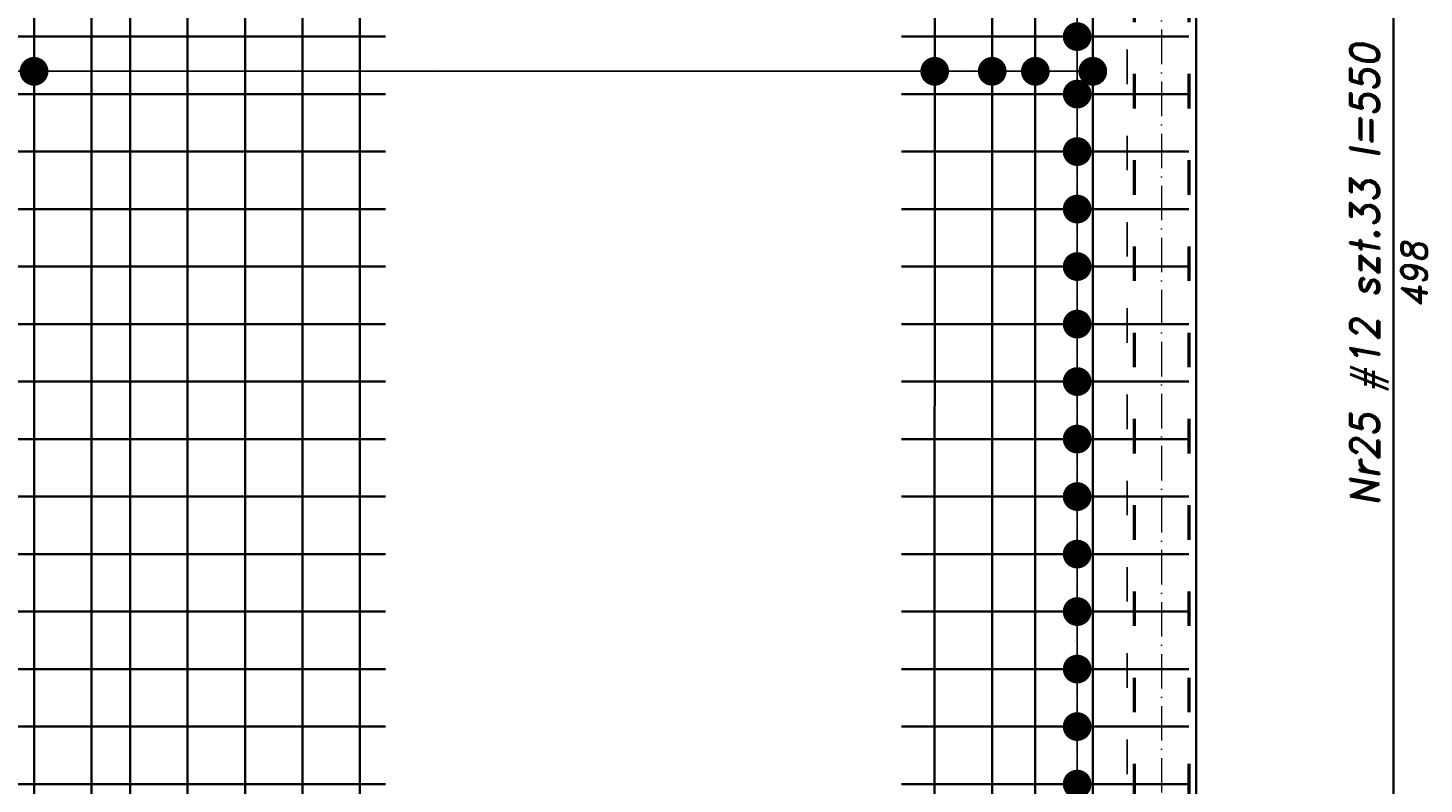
# Model space of a CAD drawing. Header units: millimetres. Extents: x 300938 to 312016, y 11971 to 20881.
# Tile 199 of 239: x 310354 to 310840, y 17082 to 17345. Entities that reach past the tile are written whole.
import ezdxf

# ---------------------------------------------------------------- set-up
doc = ezdxf.new("R2010")
doc.units = ezdxf.units.MM
doc.linetypes.add('ACAD_ISO03W100', pattern=[30, 12, -18])
doc.linetypes.add('ACAD_ISO10W100', pattern=[18, 12, -3, 0, -3])
for name, color, linetype, lineweight in [('konstrukcja', 3, 'Continuous', 35), ('konstrukcja wymiary', 1, 'Continuous', 13), ('opisy', 2, 'Continuous', 18), ('osie', 5, 'ACAD_ISO10W100', 13), ('zbrojenie', 4, 'Continuous', 50), ('zbrojenie płyty', 141, 'Continuous', 35)]:
    doc.layers.add(name, color=color, linetype=linetype, lineweight=lineweight)
doc.layers.add('przerywane', color=6, linetype='ACAD_ISO03W100')
doc.styles.add('KONSTRUKCJA', font='romand.shx', dxfattribs={"oblique": 10})
doc.styles.get("Standard").update_dxf_attribs({"font": 'romand.shx', "oblique": 10})
doc.dimstyles.new('150', dxfattribs={"dimtxt": 10, "dimasz": 7, "dimexe": 1.25, "dimexo": 0.625, "dimgap": 3, "dimtad": 1, "dimdec": 0, "dimrnd": 0.5, "dimtxsty": 'KONSTRUKCJA', "dimblk": 'ARCHTICK', "dimcen": 2.5, "dimadec": 0, "dimazin": 0, "dimtfac": 1, "dimtdec": 0, "dimtix": 1, "dimtmove": 0, "dimatfit": 3, "dimfxl": 4, "dimfxlon": 1, "dimarcsym": 0})
doc.dimstyles.new('kropki', dxfattribs={"dimtxt": 0.001, "dimasz": 10, "dimexe": 1.25, "dimexo": 0.625, "dimgap": 1, "dimtad": 1, "dimtxsty": 'Standard', "dimblk": 'DOT', "dimcen": 2.5, "dimadec": 0, "dimazin": 0, "dimtfac": 1, "dimtmove": 0, "dimatfit": 3, "dimfxl": 1, "dimfxlon": 1, "dimarcsym": 0})

# ---------------------------------------------------------------- blocks, each defined once
blk = doc.blocks.new('_ArchTick')
at = {"color": 0, "linetype": 'ByBlock', "lineweight": 13, "const_width": 0.15}
blk.add_lwpolyline([(-0.5, -0.5), (0.5, 0.5)], dxfattribs=at)
blk = doc.blocks.new('*D1312')
at = {"layer": 'Defpoints', "color": 0, "transparency": 16777216}
for p in [(310572.63, 17601.22), (309884.63, 16740.22), (310572.63, 16613.22)]:
    blk.add_point(p, dxfattribs=at)
at = {"layer": 'konstrukcja wymiary', "color": 0, "lineweight": -2, "transparency": 16777216}
for p, q in [((309884.63, 17597.22), (309884.63, 17602.47)), ((309884.63, 17601.22), (310572.63, 17601.22)), ((310572.63, 17597.22), (310572.63, 17602.47))]:
    blk.add_line(p, q, dxfattribs=at)
at = {"layer": 'konstrukcja wymiary', "color": 0, "lineweight": -2, "transparency": 16777216, "xscale": 7, "yscale": 7, "zscale": 7, "rotation": 180}
blk.add_blockref('_ArchTick', (309884.63, 17601.22), dxfattribs=at)
at = {"layer": 'konstrukcja wymiary', "color": 0, "lineweight": -2, "transparency": 16777216, "xscale": 7, "yscale": 7, "zscale": 7}
blk.add_blockref('_ArchTick', (310572.63, 17601.22), dxfattribs=at)
at = {"layer": 'konstrukcja wymiary', "color": 0, "transparency": 16777216, "insert": (310228.63, 17609.22), "char_height": 10, "attachment_point": 5, "style": 'KONSTRUKCJA'}
blk.add_mtext('688', dxfattribs=at)
blk = doc.blocks.new('*D1313')
at = {"layer": 'Defpoints', "color": 0, "transparency": 16777216}
for p in [(310736.63, 17601.22), (310572.63, 16613.22), (310736.63, 16613.22)]:
    blk.add_point(p, dxfattribs=at)
at = {"layer": 'konstrukcja wymiary', "color": 0, "lineweight": -2, "transparency": 16777216}
for p, q in [((310572.63, 17597.22), (310572.63, 17602.47)), ((310572.63, 17601.22), (310736.63, 17601.22)), ((310736.63, 17597.22), (310736.63, 17602.47))]:
    blk.add_line(p, q, dxfattribs=at)
at = {"layer": 'konstrukcja wymiary', "color": 0, "lineweight": -2, "transparency": 16777216, "xscale": 7, "yscale": 7, "zscale": 7, "rotation": 180}
blk.add_blockref('_ArchTick', (310572.63, 17601.22), dxfattribs=at)
at = {"layer": 'konstrukcja wymiary', "color": 0, "lineweight": -2, "transparency": 16777216, "xscale": 7, "yscale": 7, "zscale": 7}
blk.add_blockref('_ArchTick', (310736.63, 17601.22), dxfattribs=at)
at = {"layer": 'konstrukcja wymiary', "color": 0, "transparency": 16777216, "insert": (310654.63, 17609.22), "char_height": 10, "attachment_point": 5, "style": 'KONSTRUKCJA'}
blk.add_mtext('164', dxfattribs=at)
blk = doc.blocks.new('*D1314')
at = {"layer": 'Defpoints', "color": 0, "transparency": 16777216}
for p in [(310760.63, 17601.22), (310760.63, 17511.22), (310736.63, 16613.22)]:
    blk.add_point(p, dxfattribs=at)
at = {"layer": 'konstrukcja wymiary', "color": 0, "lineweight": -2, "transparency": 16777216}
for p, q in [((310736.63, 17601.22), (310729.63, 17601.22)), ((310736.63, 17597.22), (310736.63, 17602.47)), ((310736.63, 17601.22), (310760.63, 17601.22)), ((310760.63, 17597.22), (310760.63, 17602.47)), ((310760.63, 17601.22), (310767.63, 17601.22))]:
    blk.add_line(p, q, dxfattribs=at)
at = {"layer": 'konstrukcja wymiary', "color": 0, "lineweight": -2, "transparency": 16777216, "xscale": 7, "yscale": 7, "zscale": 7}
blk.add_blockref('_ArchTick', (310736.63, 17601.22), dxfattribs=at)
at = {"layer": 'konstrukcja wymiary', "color": 0, "lineweight": -2, "transparency": 16777216, "xscale": 7, "yscale": 7, "zscale": 7, "rotation": 180}
blk.add_blockref('_ArchTick', (310760.63, 17601.22), dxfattribs=at)
at = {"layer": 'konstrukcja wymiary', "color": 0, "transparency": 16777216, "insert": (310748.63, 17609.22), "char_height": 10, "attachment_point": 5, "style": 'KONSTRUKCJA'}
blk.add_mtext('24', dxfattribs=at)
blk = doc.blocks.new('_Dot')
at = {"color": 0, "linetype": 'ByBlock', "lineweight": -2}
blk.add_line((-0.5, 0), (-1, 0), dxfattribs=at)
at = {"color": 0, "linetype": 'ByBlock', "const_width": 0.5}
blk.add_lwpolyline([(-0.25, 0, 1), (0.25, 0, 1)], format="xyb", close=True, dxfattribs=at)
blk = doc.blocks.new('*D1772')
at = {"layer": 'Defpoints', "color": 0, "transparency": 16777216}
for p in [(310704.71, 17341.72), (310704.71, 17321.72), (310719.29, 17321.72)]:
    blk.add_point(p, dxfattribs=at)
at = {"layer": 'konstrukcja wymiary', "color": 0, "lineweight": -2, "transparency": 16777216}
for p, q in [((310719.29, 17351.72), (310719.29, 17361.72)), ((310718.29, 17341.72), (310720.54, 17341.72)), ((310719.29, 17341.72), (310719.29, 17321.72)), ((310718.29, 17321.72), (310720.54, 17321.72)), ((310719.29, 17311.72), (310719.29, 17301.72))]:
    blk.add_line(p, q, dxfattribs=at)
at = {"layer": 'konstrukcja wymiary', "color": 0, "lineweight": -2, "transparency": 16777216, "xscale": 10, "yscale": 10, "zscale": 10}
for p, rotation in [((310719.29, 17341.72), 270), ((310719.29, 17321.72), 90)]:
    blk.add_blockref('_Dot', p, dxfattribs=dict(at, rotation=rotation))
at = {"layer": 'konstrukcja wymiary', "color": 0, "transparency": 16777216, "insert": (310718.29, 17331.72), "char_height": 0.001, "attachment_point": 5, "rotation": 90}
blk.add_mtext('20', dxfattribs=at)
blk = doc.blocks.new('*D1773')
at = {"layer": 'Defpoints', "color": 0, "transparency": 16777216}
for p in [(310704.71, 17321.72), (310708.13, 17301.72), (310719.29, 17301.72)]:
    blk.add_point(p, dxfattribs=at)
at = {"layer": 'konstrukcja wymiary', "color": 0, "lineweight": -2, "transparency": 16777216}
for p, q in [((310719.29, 17331.72), (310719.29, 17341.72)), ((310718.29, 17321.72), (310720.54, 17321.72)), ((310719.29, 17321.72), (310719.29, 17301.72)), ((310718.29, 17301.72), (310720.54, 17301.72)), ((310719.29, 17291.72), (310719.29, 17281.72))]:
    blk.add_line(p, q, dxfattribs=at)
at = {"layer": 'konstrukcja wymiary', "color": 0, "lineweight": -2, "transparency": 16777216, "xscale": 10, "yscale": 10, "zscale": 10}
for p, rotation in [((310719.29, 17321.72), 270), ((310719.29, 17301.72), 90)]:
    blk.add_blockref('_Dot', p, dxfattribs=dict(at, rotation=rotation))
at = {"layer": 'konstrukcja wymiary', "color": 0, "transparency": 16777216, "insert": (310718.29, 17311.72), "char_height": 0.001, "attachment_point": 5, "rotation": 90}
blk.add_mtext('20', dxfattribs=at)
blk = doc.blocks.new('*D1774')
at = {"layer": 'Defpoints', "color": 0, "transparency": 16777216}
for p in [(310708.13, 17301.72), (310708.13, 17281.72), (310719.29, 17281.72)]:
    blk.add_point(p, dxfattribs=at)
at = {"layer": 'konstrukcja wymiary', "color": 0, "lineweight": -2, "transparency": 16777216}
for p, q in [((310719.29, 17311.72), (310719.29, 17321.72)), ((310718.29, 17301.72), (310720.54, 17301.72)), ((310719.29, 17301.72), (310719.29, 17281.72)), ((310718.29, 17281.72), (310720.54, 17281.72)), ((310719.29, 17271.72), (310719.29, 17261.72))]:
    blk.add_line(p, q, dxfattribs=at)
at = {"layer": 'konstrukcja wymiary', "color": 0, "lineweight": -2, "transparency": 16777216, "xscale": 10, "yscale": 10, "zscale": 10}
for p, rotation in [((310719.29, 17301.72), 270), ((310719.29, 17281.72), 90)]:
    blk.add_blockref('_Dot', p, dxfattribs=dict(at, rotation=rotation))
at = {"layer": 'konstrukcja wymiary', "color": 0, "transparency": 16777216, "insert": (310718.29, 17291.72), "char_height": 0.001, "attachment_point": 5, "rotation": 90}
blk.add_mtext('20', dxfattribs=at)
blk = doc.blocks.new('*D1775')
at = {"layer": 'Defpoints', "color": 0, "transparency": 16777216}
for p in [(310708.13, 17281.72), (310708.13, 17261.72), (310719.29, 17261.72)]:
    blk.add_point(p, dxfattribs=at)
at = {"layer": 'konstrukcja wymiary', "color": 0, "lineweight": -2, "transparency": 16777216}
for p, q in [((310719.29, 17291.72), (310719.29, 17301.72)), ((310718.29, 17281.72), (310720.54, 17281.72)), ((310719.29, 17281.72), (310719.29, 17261.72)), ((310718.29, 17261.72), (310720.54, 17261.72)), ((310719.29, 17251.72), (310719.29, 17241.72))]:
    blk.add_line(p, q, dxfattribs=at)
at = {"layer": 'konstrukcja wymiary', "color": 0, "lineweight": -2, "transparency": 16777216, "xscale": 10, "yscale": 10, "zscale": 10}
for p, rotation in [((310719.29, 17281.72), 270), ((310719.29, 17261.72), 90)]:
    blk.add_blockref('_Dot', p, dxfattribs=dict(at, rotation=rotation))
at = {"layer": 'konstrukcja wymiary', "color": 0, "transparency": 16777216, "insert": (310718.29, 17271.72), "char_height": 0.001, "attachment_point": 5, "rotation": 90}
blk.add_mtext('20', dxfattribs=at)
blk = doc.blocks.new('*D1776')
at = {"layer": 'Defpoints', "color": 0, "transparency": 16777216}
for p in [(310708.13, 17261.72), (310708.13, 17241.72), (310719.29, 17241.72)]:
    blk.add_point(p, dxfattribs=at)
at = {"layer": 'konstrukcja wymiary', "color": 0, "lineweight": -2, "transparency": 16777216}
for p, q in [((310719.29, 17271.72), (310719.29, 17281.72)), ((310718.29, 17261.72), (310720.54, 17261.72)), ((310719.29, 17261.72), (310719.29, 17241.72)), ((310718.29, 17241.72), (310720.54, 17241.72)), ((310719.29, 17231.72), (310719.29, 17221.72))]:
    blk.add_line(p, q, dxfattribs=at)
at = {"layer": 'konstrukcja wymiary', "color": 0, "lineweight": -2, "transparency": 16777216, "xscale": 10, "yscale": 10, "zscale": 10}
for p, rotation in [((310719.29, 17261.72), 270), ((310719.29, 17241.72), 90)]:
    blk.add_blockref('_Dot', p, dxfattribs=dict(at, rotation=rotation))
at = {"layer": 'konstrukcja wymiary', "color": 0, "transparency": 16777216, "insert": (310718.29, 17251.72), "char_height": 0.001, "attachment_point": 5, "rotation": 90}
blk.add_mtext('20', dxfattribs=at)
blk = doc.blocks.new('*D1777')
at = {"layer": 'Defpoints', "color": 0, "transparency": 16777216}
for p in [(310708.13, 17241.72), (310708.13, 17221.72), (310719.29, 17221.72)]:
    blk.add_point(p, dxfattribs=at)
at = {"layer": 'konstrukcja wymiary', "color": 0, "lineweight": -2, "transparency": 16777216}
for p, q in [((310719.29, 17251.72), (310719.29, 17261.72)), ((310718.29, 17241.72), (310720.54, 17241.72)), ((310719.29, 17241.72), (310719.29, 17221.72)), ((310718.29, 17221.72), (310720.54, 17221.72)), ((310719.29, 17211.72), (310719.29, 17201.72))]:
    blk.add_line(p, q, dxfattribs=at)
at = {"layer": 'konstrukcja wymiary', "color": 0, "lineweight": -2, "transparency": 16777216, "xscale": 10, "yscale": 10, "zscale": 10}
for p, rotation in [((310719.29, 17241.72), 270), ((310719.29, 17221.72), 90)]:
    blk.add_blockref('_Dot', p, dxfattribs=dict(at, rotation=rotation))
at = {"layer": 'konstrukcja wymiary', "color": 0, "transparency": 16777216, "insert": (310718.29, 17231.72), "char_height": 0.001, "attachment_point": 5, "rotation": 90}
blk.add_mtext('20', dxfattribs=at)
blk = doc.blocks.new('*D1778')
at = {"layer": 'Defpoints', "color": 0, "transparency": 16777216}
for p in [(310708.13, 17221.72), (310704.69, 17201.72), (310719.29, 17201.72)]:
    blk.add_point(p, dxfattribs=at)
at = {"layer": 'konstrukcja wymiary', "color": 0, "lineweight": -2, "transparency": 16777216}
for p, q in [((310719.29, 17231.72), (310719.29, 17241.72)), ((310718.29, 17221.72), (310720.54, 17221.72)), ((310719.29, 17221.72), (310719.29, 17201.72)), ((310718.29, 17201.72), (310720.54, 17201.72)), ((310719.29, 17191.72), (310719.29, 17181.72))]:
    blk.add_line(p, q, dxfattribs=at)
at = {"layer": 'konstrukcja wymiary', "color": 0, "lineweight": -2, "transparency": 16777216, "xscale": 10, "yscale": 10, "zscale": 10}
for p, rotation in [((310719.29, 17221.72), 270), ((310719.29, 17201.72), 90)]:
    blk.add_blockref('_Dot', p, dxfattribs=dict(at, rotation=rotation))
at = {"layer": 'konstrukcja wymiary', "color": 0, "transparency": 16777216, "insert": (310718.29, 17211.72), "char_height": 0.001, "attachment_point": 5, "rotation": 90}
blk.add_mtext('20', dxfattribs=at)
blk = doc.blocks.new('*D1779')
at = {"layer": 'Defpoints', "color": 0, "transparency": 16777216}
for p in [(310704.69, 17201.72), (310708.13, 17181.72), (310719.29, 17181.72)]:
    blk.add_point(p, dxfattribs=at)
at = {"layer": 'konstrukcja wymiary', "color": 0, "lineweight": -2, "transparency": 16777216}
for p, q in [((310719.29, 17211.72), (310719.29, 17221.72)), ((310718.29, 17201.72), (310720.54, 17201.72)), ((310719.29, 17201.72), (310719.29, 17181.72)), ((310718.29, 17181.72), (310720.54, 17181.72)), ((310719.29, 17171.72), (310719.29, 17161.72))]:
    blk.add_line(p, q, dxfattribs=at)
at = {"layer": 'konstrukcja wymiary', "color": 0, "lineweight": -2, "transparency": 16777216, "xscale": 10, "yscale": 10, "zscale": 10}
for p, rotation in [((310719.29, 17201.72), 270), ((310719.29, 17181.72), 90)]:
    blk.add_blockref('_Dot', p, dxfattribs=dict(at, rotation=rotation))
at = {"layer": 'konstrukcja wymiary', "color": 0, "transparency": 16777216, "insert": (310718.29, 17191.72), "char_height": 0.001, "attachment_point": 5, "rotation": 90}
blk.add_mtext('20', dxfattribs=at)
blk = doc.blocks.new('*D1780')
at = {"layer": 'Defpoints', "color": 0, "transparency": 16777216}
for p in [(310708.13, 17181.72), (310708.13, 17161.72), (310719.29, 17161.72)]:
    blk.add_point(p, dxfattribs=at)
at = {"layer": 'konstrukcja wymiary', "color": 0, "lineweight": -2, "transparency": 16777216}
for p, q in [((310719.29, 17191.72), (310719.29, 17201.72)), ((310718.29, 17181.72), (310720.54, 17181.72)), ((310719.29, 17181.72), (310719.29, 17161.72)), ((310718.29, 17161.72), (310720.54, 17161.72)), ((310719.29, 17151.72), (310719.29, 17141.72))]:
    blk.add_line(p, q, dxfattribs=at)
at = {"layer": 'konstrukcja wymiary', "color": 0, "lineweight": -2, "transparency": 16777216, "xscale": 10, "yscale": 10, "zscale": 10}
for p, rotation in [((310719.29, 17181.72), 270), ((310719.29, 17161.72), 90)]:
    blk.add_blockref('_Dot', p, dxfattribs=dict(at, rotation=rotation))
at = {"layer": 'konstrukcja wymiary', "color": 0, "transparency": 16777216, "insert": (310718.29, 17171.72), "char_height": 0.001, "attachment_point": 5, "rotation": 90}
blk.add_mtext('20', dxfattribs=at)
blk = doc.blocks.new('*D1781')
at = {"layer": 'Defpoints', "color": 0, "transparency": 16777216}
for p in [(310708.13, 17161.72), (310704.69, 17141.72), (310719.29, 17141.72)]:
    blk.add_point(p, dxfattribs=at)
at = {"layer": 'konstrukcja wymiary', "color": 0, "lineweight": -2, "transparency": 16777216}
for p, q in [((310719.29, 17171.72), (310719.29, 17181.72)), ((310718.29, 17161.72), (310720.54, 17161.72)), ((310719.29, 17161.72), (310719.29, 17141.72)), ((310718.29, 17141.72), (310720.54, 17141.72)), ((310719.29, 17131.72), (310719.29, 17121.72))]:
    blk.add_line(p, q, dxfattribs=at)
at = {"layer": 'konstrukcja wymiary', "color": 0, "lineweight": -2, "transparency": 16777216, "xscale": 10, "yscale": 10, "zscale": 10}
for p, rotation in [((310719.29, 17161.72), 270), ((310719.29, 17141.72), 90)]:
    blk.add_blockref('_Dot', p, dxfattribs=dict(at, rotation=rotation))
at = {"layer": 'konstrukcja wymiary', "color": 0, "transparency": 16777216, "insert": (310718.29, 17151.72), "char_height": 0.001, "attachment_point": 5, "rotation": 90}
blk.add_mtext('20', dxfattribs=at)
blk = doc.blocks.new('*D1782')
at = {"layer": 'Defpoints', "color": 0, "transparency": 16777216}
for p in [(310704.69, 17141.72), (310708.13, 17121.72), (310719.29, 17121.72)]:
    blk.add_point(p, dxfattribs=at)
at = {"layer": 'konstrukcja wymiary', "color": 0, "lineweight": -2, "transparency": 16777216}
for p, q in [((310719.29, 17151.72), (310719.29, 17161.72)), ((310718.29, 17141.72), (310720.54, 17141.72)), ((310719.29, 17141.72), (310719.29, 17121.72)), ((310718.29, 17121.72), (310720.54, 17121.72)), ((310719.29, 17111.72), (310719.29, 17101.72))]:
    blk.add_line(p, q, dxfattribs=at)
at = {"layer": 'konstrukcja wymiary', "color": 0, "lineweight": -2, "transparency": 16777216, "xscale": 10, "yscale": 10, "zscale": 10}
for p, rotation in [((310719.29, 17141.72), 270), ((310719.29, 17121.72), 90)]:
    blk.add_blockref('_Dot', p, dxfattribs=dict(at, rotation=rotation))
at = {"layer": 'konstrukcja wymiary', "color": 0, "transparency": 16777216, "insert": (310718.29, 17131.72), "char_height": 0.001, "attachment_point": 5, "rotation": 90}
blk.add_mtext('20', dxfattribs=at)
blk = doc.blocks.new('*D1783')
at = {"layer": 'Defpoints', "color": 0, "transparency": 16777216}
for p in [(310708.13, 17121.72), (310708.13, 17101.72), (310719.29, 17101.72)]:
    blk.add_point(p, dxfattribs=at)
at = {"layer": 'konstrukcja wymiary', "color": 0, "lineweight": -2, "transparency": 16777216}
for p, q in [((310719.29, 17131.72), (310719.29, 17141.72)), ((310718.29, 17121.72), (310720.54, 17121.72)), ((310719.29, 17121.72), (310719.29, 17101.72)), ((310718.29, 17101.72), (310720.54, 17101.72)), ((310719.29, 17091.72), (310719.29, 17081.72))]:
    blk.add_line(p, q, dxfattribs=at)
at = {"layer": 'konstrukcja wymiary', "color": 0, "lineweight": -2, "transparency": 16777216, "xscale": 10, "yscale": 10, "zscale": 10}
for p, rotation in [((310719.29, 17121.72), 270), ((310719.29, 17101.72), 90)]:
    blk.add_blockref('_Dot', p, dxfattribs=dict(at, rotation=rotation))
at = {"layer": 'konstrukcja wymiary', "color": 0, "transparency": 16777216, "insert": (310718.29, 17111.72), "char_height": 0.001, "attachment_point": 5, "rotation": 90}
blk.add_mtext('20', dxfattribs=at)
blk = doc.blocks.new('*D1784')
at = {"layer": 'Defpoints', "color": 0, "transparency": 16777216}
for p in [(310708.13, 17101.72), (310708.13, 17081.72), (310719.29, 17081.72)]:
    blk.add_point(p, dxfattribs=at)
at = {"layer": 'konstrukcja wymiary', "color": 0, "lineweight": -2, "transparency": 16777216}
for p, q in [((310719.29, 17111.72), (310719.29, 17121.72)), ((310718.29, 17101.72), (310720.54, 17101.72)), ((310719.29, 17101.72), (310719.29, 17081.72)), ((310718.29, 17081.72), (310720.54, 17081.72)), ((310719.29, 17071.72), (310719.29, 17061.72))]:
    blk.add_line(p, q, dxfattribs=at)
at = {"layer": 'konstrukcja wymiary', "color": 0, "lineweight": -2, "transparency": 16777216, "xscale": 10, "yscale": 10, "zscale": 10}
for p, rotation in [((310719.29, 17101.72), 270), ((310719.29, 17081.72), 90)]:
    blk.add_blockref('_Dot', p, dxfattribs=dict(at, rotation=rotation))
at = {"layer": 'konstrukcja wymiary', "color": 0, "transparency": 16777216, "insert": (310718.29, 17091.72), "char_height": 0.001, "attachment_point": 5, "rotation": 90}
blk.add_mtext('20', dxfattribs=at)
blk = doc.blocks.new('*D1785')
at = {"layer": 'Defpoints', "color": 0, "transparency": 16777216}
for p in [(310708.13, 17081.72), (310708.13, 16763.22), (310719.29, 16763.22)]:
    blk.add_point(p, dxfattribs=at)
at = {"layer": 'konstrukcja wymiary', "color": 0, "lineweight": -2, "transparency": 16777216}
for p, q in [((310718.29, 17081.72), (310720.54, 17081.72)), ((310719.29, 17071.72), (310719.29, 16773.22)), ((310718.29, 16763.22), (310720.54, 16763.22))]:
    blk.add_line(p, q, dxfattribs=at)
at = {"layer": 'konstrukcja wymiary', "color": 0, "lineweight": -2, "transparency": 16777216, "xscale": 10, "yscale": 10, "zscale": 10}
for p, rotation in [((310719.29, 17081.72), 90), ((310719.29, 16763.22), 270)]:
    blk.add_blockref('_Dot', p, dxfattribs=dict(at, rotation=rotation))
at = {"layer": 'konstrukcja wymiary', "color": 0, "transparency": 16777216, "insert": (310718.29, 16922.47), "char_height": 0.001, "attachment_point": 5, "rotation": 90}
blk.add_mtext('318,5', dxfattribs=at)
blk = doc.blocks.new('*D1923')
at = {"layer": 'Defpoints', "color": 0, "transparency": 16777216}
for p in [(310669.72, 17329.64), (310032.63, 17321.59), (310669.72, 17301.59)]:
    blk.add_point(p, dxfattribs=at)
at = {"layer": 'konstrukcja wymiary', "color": 0, "lineweight": -2, "transparency": 16777216}
for p, q in [((310032.63, 17328.64), (310032.63, 17330.89)), ((310042.63, 17329.64), (310659.72, 17329.64)), ((310669.72, 17328.64), (310669.72, 17330.89))]:
    blk.add_line(p, q, dxfattribs=at)
at = {"layer": 'konstrukcja wymiary', "color": 0, "lineweight": -2, "transparency": 16777216, "xscale": 10, "yscale": 10, "zscale": 10, "rotation": 180}
blk.add_blockref('_Dot', (310032.63, 17329.64), dxfattribs=at)
at = {"layer": 'konstrukcja wymiary', "color": 0, "lineweight": -2, "transparency": 16777216, "xscale": 10, "yscale": 10, "zscale": 10}
blk.add_blockref('_Dot', (310669.72, 17329.64), dxfattribs=at)
at = {"layer": 'konstrukcja wymiary', "color": 0, "transparency": 16777216, "insert": (310351.18, 17330.64), "char_height": 0.001, "attachment_point": 5}
blk.add_mtext('637,09', dxfattribs=at)
blk = doc.blocks.new('*D1924')
at = {"layer": 'Defpoints', "color": 0, "transparency": 16777216}
for p in [(310689.72, 17329.64), (310669.72, 17301.59), (310689.72, 17301.59)]:
    blk.add_point(p, dxfattribs=at)
at = {"layer": 'konstrukcja wymiary', "color": 0, "lineweight": -2, "transparency": 16777216}
for p, q in [((310659.72, 17329.64), (310649.72, 17329.64)), ((310669.72, 17328.64), (310669.72, 17330.89)), ((310669.72, 17329.64), (310689.72, 17329.64)), ((310689.72, 17328.64), (310689.72, 17330.89)), ((310699.72, 17329.64), (310709.72, 17329.64))]:
    blk.add_line(p, q, dxfattribs=at)
at = {"layer": 'konstrukcja wymiary', "color": 0, "lineweight": -2, "transparency": 16777216, "xscale": 10, "yscale": 10, "zscale": 10}
blk.add_blockref('_Dot', (310669.72, 17329.64), dxfattribs=at)
at = {"layer": 'konstrukcja wymiary', "color": 0, "lineweight": -2, "transparency": 16777216, "xscale": 10, "yscale": 10, "zscale": 10, "rotation": 180}
blk.add_blockref('_Dot', (310689.72, 17329.64), dxfattribs=at)
at = {"layer": 'konstrukcja wymiary', "color": 0, "transparency": 16777216, "insert": (310679.72, 17330.64), "char_height": 0.001, "attachment_point": 5}
blk.add_mtext('20', dxfattribs=at)
blk = doc.blocks.new('*D1925')
at = {"layer": 'Defpoints', "color": 0, "transparency": 16777216}
for p in [(310704.72, 17329.64), (310689.72, 17301.59), (310704.72, 17301.59)]:
    blk.add_point(p, dxfattribs=at)
at = {"layer": 'konstrukcja wymiary', "color": 0, "lineweight": -2, "transparency": 16777216}
for p, q in [((310679.72, 17329.64), (310669.72, 17329.64)), ((310689.72, 17328.64), (310689.72, 17330.89)), ((310689.72, 17329.64), (310704.72, 17329.64)), ((310704.72, 17328.64), (310704.72, 17330.89)), ((310714.72, 17329.64), (310724.72, 17329.64))]:
    blk.add_line(p, q, dxfattribs=at)
at = {"layer": 'konstrukcja wymiary', "color": 0, "lineweight": -2, "transparency": 16777216, "xscale": 10, "yscale": 10, "zscale": 10}
blk.add_blockref('_Dot', (310689.72, 17329.64), dxfattribs=at)
at = {"layer": 'konstrukcja wymiary', "color": 0, "lineweight": -2, "transparency": 16777216, "xscale": 10, "yscale": 10, "zscale": 10, "rotation": 180}
blk.add_blockref('_Dot', (310704.72, 17329.64), dxfattribs=at)
at = {"layer": 'konstrukcja wymiary', "color": 0, "transparency": 16777216, "insert": (310697.22, 17330.64), "char_height": 0.001, "attachment_point": 5}
blk.add_mtext('15', dxfattribs=at)
blk = doc.blocks.new('*D1954')
at = {"layer": 'Defpoints', "color": 0, "transparency": 16777216}
for p in [(310724.72, 17329.64), (310267.13, 17321.72), (310724.72, 17321.72)]:
    blk.add_point(p, dxfattribs=at)
at = {"layer": 'konstrukcja wymiary', "color": 0, "lineweight": -2, "transparency": 16777216}
for p, q in [((310267.13, 17328.64), (310267.13, 17330.89)), ((310277.13, 17329.64), (310714.72, 17329.64)), ((310724.72, 17328.64), (310724.72, 17330.89))]:
    blk.add_line(p, q, dxfattribs=at)
at = {"layer": 'konstrukcja wymiary', "color": 0, "lineweight": -2, "transparency": 16777216, "xscale": 10, "yscale": 10, "zscale": 10, "rotation": 180}
blk.add_blockref('_Dot', (310267.13, 17329.64), dxfattribs=at)
at = {"layer": 'konstrukcja wymiary', "color": 0, "lineweight": -2, "transparency": 16777216, "xscale": 10, "yscale": 10, "zscale": 10}
blk.add_blockref('_Dot', (310724.72, 17329.64), dxfattribs=at)
at = {"layer": 'konstrukcja wymiary', "color": 0, "transparency": 16777216, "insert": (310495.93, 17330.64), "char_height": 0.001, "attachment_point": 5}
blk.add_mtext('457,59', dxfattribs=at)
blk = doc.blocks.new('*D1958')
at = {"layer": 'Defpoints', "color": 0, "transparency": 16777216}
for p in [(310307.13, 17342.25), (310356.34, 17342.25), (310356.34, 17329.64)]:
    blk.add_point(p, dxfattribs=at)
at = {"layer": 'konstrukcja wymiary', "color": 0, "lineweight": -2, "transparency": 16777216}
for p, q in [((310307.13, 17330.64), (310307.13, 17328.39)), ((310317.13, 17329.64), (310346.34, 17329.64)), ((310356.34, 17330.64), (310356.34, 17328.39))]:
    blk.add_line(p, q, dxfattribs=at)
at = {"layer": 'konstrukcja wymiary', "color": 0, "lineweight": -2, "transparency": 16777216, "xscale": 10, "yscale": 10, "zscale": 10, "rotation": 180}
blk.add_blockref('_Dot', (310307.13, 17329.64), dxfattribs=at)
at = {"layer": 'konstrukcja wymiary', "color": 0, "lineweight": -2, "transparency": 16777216, "xscale": 10, "yscale": 10, "zscale": 10}
blk.add_blockref('_Dot', (310356.34, 17329.64), dxfattribs=at)
at = {"layer": 'konstrukcja wymiary', "color": 0, "transparency": 16777216, "insert": (310331.74, 17330.64), "char_height": 0.001, "attachment_point": 5}
blk.add_mtext('49,21', dxfattribs=at)

msp = doc.modelspace()

# ---------------------------------------------------------------- linework, layer by layer
at = {"layer": 'konstrukcja'}
msp.add_line((310760.631, 16272.224), (310760.631, 17511.224), dxfattribs=at)
at = {"layer": 'osie'}
msp.add_line((310748.631, 17706.148), (310748.631, 16196.332), dxfattribs=at)
at = {"layer": 'przerywane'}
msp.add_line((310736.631, 17487.224), (310736.631, 16931.224), dxfattribs=at)
at = {"layer": 'zbrojenie', "linetype": 'ACAD_ISO03W100'}
for p, q in [((310739.131, 17508.724), (310739.131, 16274.724)), ((310758.131, 17508.724), (310758.131, 16274.724))]:
    msp.add_line(p, q, dxfattribs=at)
at = {"layer": 'zbrojenie płyty'}
for p, q in [((310356.344, 17508.724), (310356.344, 16769.224)), ((310376.344, 17508.724), (310376.344, 16769.224)), ((310389.744, 17508.724), (310389.744, 16769.224)), ((310409.744, 17508.724), (310409.744, 16769.224)), ((310429.744, 17508.724), (310429.744, 16769.224)), ((310449.744, 17508.724), (310449.744, 16769.224)), ((310469.744, 17508.724), (310469.744, 16769.224)), ((310669.728, 17508.724), (310669.672, 17009.224)), ((310689.728, 17508.724), (310689.672, 17009.224)), ((310704.728, 17508.724), (310704.672, 17009.224)), ((310724.744, 17508.724), (310724.679, 17009.224)), ((310829.382, 17508.724), (310829.382, 17009.224)), ((309878.631, 17341.724), (310478.631, 17341.724)), ((310658.131, 17341.724), (310758.131, 17341.724)), ((309878.631, 17321.724), (310478.631, 17321.724)), ((310658.131, 17321.724), (310758.131, 17321.724)), ((309878.631, 17301.724), (310478.631, 17301.724)), ((310658.131, 17301.724), (310758.131, 17301.724)), ((309878.631, 17281.724), (310478.631, 17281.724)), ((310658.131, 17281.724), (310758.131, 17281.724)), ((309878.631, 17261.724), (310478.631, 17261.724)), ((310658.131, 17261.724), (310758.131, 17261.724)), ((309878.631, 17241.724), (310478.631, 17241.724)), ((310658.131, 17241.724), (310758.131, 17241.724)), ((310019.014, 17221.724), (310478.631, 17221.724)), ((310658.131, 17221.724), (310758.131, 17221.724)), ((309878.631, 17201.724), (310478.631, 17201.724)), ((310658.131, 17201.724), (310758.131, 17201.724)), ((309878.631, 17181.724), (310478.631, 17181.724)), ((310658.131, 17181.724), (310758.131, 17181.724)), ((309878.631, 17161.724), (310478.631, 17161.724)), ((310658.131, 17161.724), (310758.131, 17161.724)), ((309878.631, 17141.724), (310478.631, 17141.724)), ((310658.131, 17141.724), (310758.131, 17141.724)), ((309878.631, 17121.724), (310478.631, 17121.724)), ((310658.131, 17121.724), (310758.131, 17121.724)), ((309878.631, 17101.724), (310478.631, 17101.724)), ((310658.131, 17101.724), (310758.131, 17101.724)), ((309878.631, 17081.724), (310478.631, 17081.724)), ((310658.131, 17081.724), (310758.131, 17081.724))]:
    msp.add_line(p, q, dxfattribs=at)

# ---------------------------------------------------------------- texts
at = {"layer": 'opisy', "width": 253.11941, "attachment_point": 5, "rotation": 90}
for s, insert, char_height in [('Nr25 #12 szt.33 l=550', (310820.98, 17258.974), 9.99999), ('498', (310836.494, 17258.974), 9)]:
    msp.add_mtext(s, dxfattribs=dict(at, insert=insert, char_height=char_height))

# ---------------------------------------------------------------- dimensions: what is measured, and where the dimension line sits
at = {"layer": 'konstrukcja wymiary'}
for base, p1, p2, dimstyle, picture, middle in [((310572.631, 17601.224), (309884.631, 16740.224), (310572.631, 16613.224), '150', '*D1312', (310228.631, 17609.224)), ((310736.631, 17601.224), (310572.631, 16613.224), (310736.631, 16613.224), '150', '*D1313', (310654.631, 17609.224)), ((310760.631, 17601.224), (310736.631, 16613.224), (310760.631, 17511.224), '150', '*D1314', (310748.631, 17609.224)), ((310356.344, 17329.637), (310307.131, 17342.247), (310356.344, 17342.247), 'kropki', '*D1958', (310331.738, 17330.638)), ((310669.72, 17329.637), (310032.631, 17321.594), (310669.72, 17301.594), 'kropki', '*D1923', (310351.176, 17330.638)), ((310724.72, 17329.637), (310267.131, 17321.724), (310724.72, 17321.724), 'kropki', '*D1954', (310495.925, 17330.638)), ((310689.72, 17329.637), (310669.72, 17301.594), (310689.72, 17301.594), 'kropki', '*D1924', (310679.72, 17330.638)), ((310704.72, 17329.637), (310689.72, 17301.594), (310704.72, 17301.594), 'kropki', '*D1925', (310697.22, 17330.638))]:
    dim = msp.add_linear_dim(base=base, p1=p1, p2=p2, dimstyle=dimstyle, override={"dimtmove": 1}, dxfattribs=at)
    dim.commit()
    dim.dimension.update_dxf_attribs({"geometry": picture, "text_midpoint": middle})
dim = msp.add_linear_dim(base=(310719.293, 17321.724), p1=(310704.709, 17341.724), p2=(310704.707, 17321.724), angle=90, dimstyle='kropki', dxfattribs=at)
dim.commit()
dim.dimension.update_dxf_attribs({"geometry": '*D1772', "text_midpoint": (310718.293, 17331.724)})
for base, p1, p2, picture, middle in [((310719.293, 17301.724), (310704.707, 17321.724), (310708.131, 17301.724), '*D1773', (310718.293, 17311.724)), ((310719.293, 17281.724), (310708.131, 17301.724), (310708.131, 17281.724), '*D1774', (310718.293, 17291.724)), ((310719.293, 17261.724), (310708.131, 17281.724), (310708.131, 17261.724), '*D1775', (310718.293, 17271.724)), ((310719.293, 17241.724), (310708.131, 17261.724), (310708.131, 17241.724), '*D1776', (310718.293, 17251.724)), ((310719.293, 17221.724), (310708.131, 17241.724), (310708.131, 17221.724), '*D1777', (310718.293, 17231.724)), ((310719.293, 17201.724), (310708.131, 17221.724), (310704.693, 17201.724), '*D1778', (310718.293, 17211.724)), ((310719.293, 17181.724), (310704.693, 17201.724), (310708.131, 17181.724), '*D1779', (310718.293, 17191.724)), ((310719.293, 17161.724), (310708.131, 17181.724), (310708.131, 17161.724), '*D1780', (310718.293, 17171.724)), ((310719.293, 17141.724), (310708.131, 17161.724), (310704.687, 17141.724), '*D1781', (310718.293, 17151.724)), ((310719.293, 17121.724), (310704.687, 17141.724), (310708.131, 17121.724), '*D1782', (310718.293, 17131.724)), ((310719.293, 17101.724), (310708.131, 17121.724), (310708.131, 17101.724), '*D1783', (310718.293, 17111.724)), ((310719.293, 17081.724), (310708.131, 17101.724), (310708.131, 17081.724), '*D1784', (310718.293, 17091.724)), ((310719.293, 16763.224), (310708.131, 17081.724), (310708.131, 16763.224), '*D1785', (310718.293, 16922.474))]:
    dim = msp.add_linear_dim(base=base, p1=p1, p2=p2, angle=90, dimstyle='kropki', override={"dimtmove": 1}, dxfattribs=at)
    dim.commit()
    dim.dimension.update_dxf_attribs({"geometry": picture, "text_midpoint": middle})

doc.saveas('drawing.dxf')
